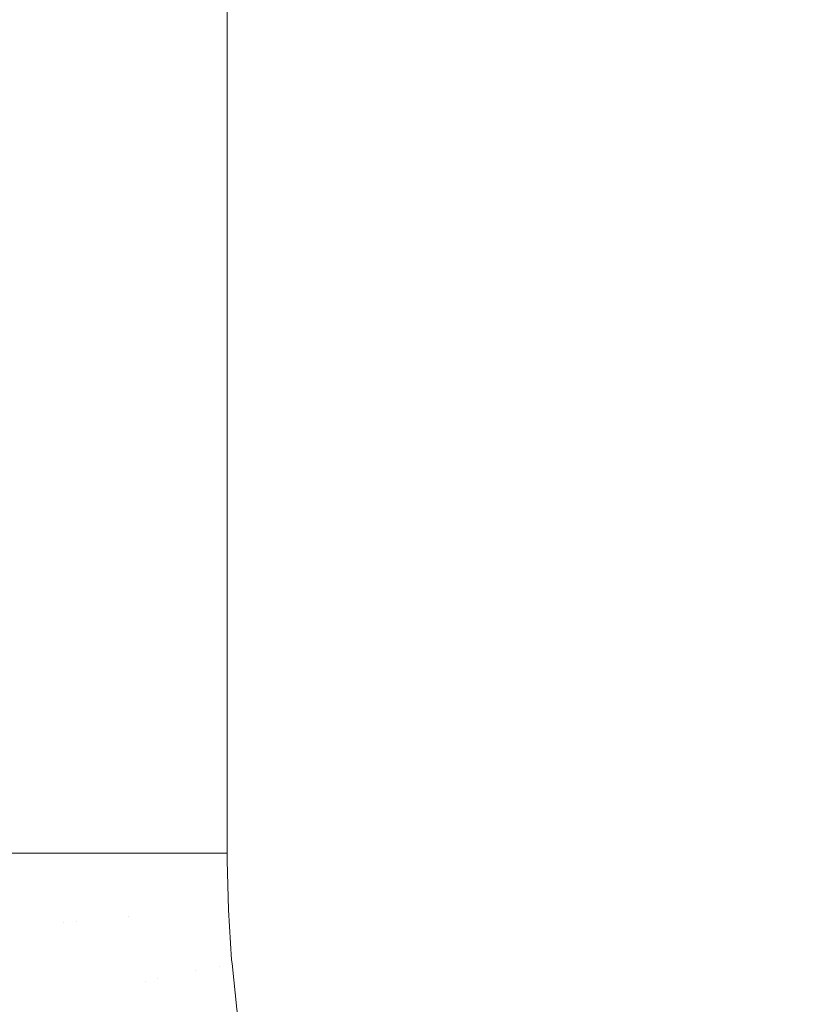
# Model space of a CAD drawing. Header units: centimetres. Extents: x -17.1 to 18.2, y 3.4 to 5.2.
# Tile 137 of 256: x -5.1902 to -5.0954, y 3.8821 to 4.0002. Entities that reach past the tile are written whole.
import ezdxf

# ---------------------------------------------------------------- set-up
doc = ezdxf.new("R2010")
doc.units = ezdxf.units.CM
doc.header["$LTSCALE"] = 2.54
doc.layers.add('Lucido design-1', color=7, linetype='Continuous')

# ---------------------------------------------------------------- blocks, each defined once
blk = doc.blocks.new('Gruppo-4-1')
at = {"color": 7, "linetype": 'Continuous', "lineweight": 9}
blk.add_3dface([(-17.02031, 5.10021, -1872.21551), (-17.02031, 3.50021, -1872.21551), (18.14723, 3.50021, -1872.21551), (18.14723, 5.10021, -1872.21551)], dxfattribs=at)
for points, invisible_edges in [([(-5.19204, 5.10021, -1872.624), (-5.19004, 5.10021, -1872.62273), (-5.19004, 3.90021, -1872.62273), (-5.19123, 3.90021, -1872.62349)], 10), ([(-5.18807, 3.90021, -1872.62159), (-5.18818, 3.90021, -1872.62165), (-5.19004, 5.10021, -1872.62273), (-5.18905, 5.10021, -1872.62216)], 10), ([(-5.18818, 3.90021, -1872.62165), (-5.19004, 3.90021, -1872.62273), (-5.19004, 5.10021, -1872.62273)], 10), ([(-5.18905, 5.10021, -1872.62216), (-5.18807, 5.10021, -1872.62159), (-5.18807, 3.90021, -1872.62159)], 10), ([(-5.18807, 3.90021, -1872.62159), (-5.18807, 5.10021, -1872.62159), (-5.18611, 5.10021, -1872.62056), (-5.18611, 3.90021, -1872.62056)], 5), ([(-5.1851, 3.90021, -1872.62008), (-5.18611, 3.90021, -1872.62056), (-5.18611, 5.10021, -1872.62056), (-5.18515, 5.10021, -1872.62011)], 10), ([(-5.18515, 5.10021, -1872.62011), (-5.18417, 5.10021, -1872.61964), (-5.18417, 3.90021, -1872.61964), (-5.1851, 3.90021, -1872.62008)], 10), ([(-5.18417, 5.10021, -1872.61964), (-5.18225, 5.10021, -1872.61883), (-5.18225, 3.90021, -1872.61883), (-5.18356, 3.90021, -1872.61938)], 10), ([(-5.18356, 3.90021, -1872.61938), (-5.18417, 3.90021, -1872.61964), (-5.18417, 5.10021, -1872.61964)], 10), ([(-5.18034, 3.90021, -1872.61811), (-5.18047, 3.90021, -1872.61816), (-5.18225, 5.10021, -1872.61883), (-5.18136, 5.10021, -1872.6185)], 10), ([(-5.18047, 3.90021, -1872.61816), (-5.18225, 3.90021, -1872.61883), (-5.18225, 5.10021, -1872.61883)], 10), ([(-5.18136, 5.10021, -1872.6185), (-5.18034, 5.10021, -1872.61811), (-5.18034, 3.90021, -1872.61811)], 10), ([(-5.18034, 3.90021, -1872.61811), (-5.18034, 5.10021, -1872.61811), (-5.17844, 5.10021, -1872.61749), (-5.17844, 3.90021, -1872.61749)], 5), ([(-5.17844, 5.10021, -1872.61749), (-5.17655, 5.10021, -1872.61696), (-5.17655, 3.90021, -1872.61696), (-5.17739, 3.90021, -1872.61719)], 10), ([(-5.17739, 3.90021, -1872.61719), (-5.17844, 3.90021, -1872.61749), (-5.17844, 5.10021, -1872.61749)], 10), ([(-5.17655, 5.10021, -1872.61696), (-5.17467, 5.10021, -1872.61651), (-5.17467, 3.90021, -1872.61651), (-5.17585, 3.90021, -1872.61679)], 10), ([(-5.17585, 3.90021, -1872.61679), (-5.17655, 3.90021, -1872.61696), (-5.17655, 5.10021, -1872.61696)], 10), ([(-5.17467, 5.10021, -1872.61651), (-5.1728, 5.10021, -1872.61615), (-5.1728, 3.90021, -1872.61615), (-5.17432, 3.90021, -1872.61644)], 10), ([(-5.17432, 3.90021, -1872.61644), (-5.17467, 3.90021, -1872.61651), (-5.17467, 5.10021, -1872.61651)], 10), ([(-5.1728, 3.90021, -1872.61615), (-5.1728, 5.10021, -1872.61615), (-5.17093, 5.10021, -1872.61587), (-5.17093, 3.90021, -1872.61587)], 5), ([(-5.17093, 5.10021, -1872.61587), (-5.16906, 5.10021, -1872.61567), (-5.16906, 3.90021, -1872.61567), (-5.16978, 3.90021, -1872.61575)], 10), ([(-5.16978, 3.90021, -1872.61575), (-5.17093, 3.90021, -1872.61587), (-5.17093, 5.10021, -1872.61587)], 10), ([(-5.16906, 3.90021, -1872.61567), (-5.16906, 5.10021, -1872.61567), (-5.1672, 5.10021, -1872.61555), (-5.1672, 3.90021, -1872.61555)], 5), ([(-5.16681, 3.90021, -1872.61555), (-5.1672, 3.90021, -1872.61555), (-5.1672, 5.10021, -1872.61555), (-5.16638, 5.10021, -1872.61554)], 10), ([(-5.16638, 5.10021, -1872.61554), (-5.16534, 5.10021, -1872.61551), (-5.16534, 3.90021, -1872.61551), (-5.16681, 3.90021, -1872.61555)], 8), ([(-5.16534, 5.10021, -1872.61551), (6.29226, 3.90021, -1872.61551), (6.29215, 3.8943, -1872.61551)], 9), ([(-5.16534, 5.10021, -1872.61551), (6.29226, 5.10021, -1872.61551), (6.29226, 3.90021, -1872.61551)], 8), ([(6.29215, 3.8943, -1872.61551), (6.29176, 3.88793, -1872.61551), (6.29166, 3.88694, -1872.61551), (-5.16534, 5.10021, -1872.61551)], 12), ([(-5.16534, 3.90021, -1872.61551), (-5.16534, 5.10021, -1872.61551), (6.29166, 3.88694, -1872.61551)], 10), ([(-5.19123, 3.90021, -1872.62349), (-5.19004, 3.90021, -1872.62273), (-5.18953, 3.89139, -1872.62254), (-5.19105, 3.89125, -1872.62348)], 14), ([(-5.188, 3.89154, -1872.62165), (-5.18953, 3.89139, -1872.62254), (-5.19004, 3.90021, -1872.62273), (-5.18818, 3.90021, -1872.62165)], 11), ([(-5.188, 3.89154, -1872.62165), (-5.18818, 3.90021, -1872.62165), (-5.18807, 3.90021, -1872.62159)], 9), ([(-5.18807, 3.90021, -1872.62159), (-5.18611, 3.90021, -1872.62056), (-5.18646, 3.89169, -1872.62083), (-5.188, 3.89154, -1872.62165)], 14), ([(-5.18493, 3.89184, -1872.62007), (-5.18646, 3.89169, -1872.62083), (-5.18611, 3.90021, -1872.62056)], 11), ([(-5.18611, 3.90021, -1872.62056), (-5.1851, 3.90021, -1872.62008), (-5.18493, 3.89184, -1872.62007)], 10), ([(-5.18493, 3.89184, -1872.62007), (-5.1851, 3.90021, -1872.62008), (-5.18417, 3.90021, -1872.61964)], 9), ([(-5.18417, 3.90021, -1872.61964), (-5.18338, 3.89199, -1872.61937), (-5.18493, 3.89184, -1872.62007)], 11), ([(-5.18417, 3.90021, -1872.61964), (-5.18356, 3.90021, -1872.61938), (-5.18338, 3.89199, -1872.61937)], 10), ([(-5.18184, 3.89214, -1872.61874), (-5.18338, 3.89199, -1872.61937), (-5.18356, 3.90021, -1872.61938), (-5.18225, 3.90021, -1872.61883)], 11), ([(-5.18225, 3.90021, -1872.61883), (-5.18047, 3.90021, -1872.61816), (-5.1803, 3.89229, -1872.61816), (-5.18184, 3.89214, -1872.61874)], 14), ([(-5.1803, 3.89229, -1872.61816), (-5.18047, 3.90021, -1872.61816), (-5.18034, 3.90021, -1872.61811)], 9), ([(-5.18034, 3.90021, -1872.61811), (-5.17844, 3.90021, -1872.61749), (-5.17876, 3.89244, -1872.61764), (-5.1803, 3.89229, -1872.61816)], 14), ([(-5.17844, 3.90021, -1872.61749), (-5.17739, 3.90021, -1872.61719), (-5.17723, 3.89259, -1872.61718), (-5.17876, 3.89244, -1872.61764)], 14), ([(-5.17723, 3.89259, -1872.61718), (-5.17739, 3.90021, -1872.61719), (-5.17655, 3.90021, -1872.61696)], 9), ([(-5.17655, 3.90021, -1872.61696), (-5.1767, 3.88452, -1872.61718), (-5.17723, 3.89259, -1872.61718)], 11), ([(-5.17517, 3.88483, -1872.61678), (-5.1767, 3.88452, -1872.61718), (-5.17655, 3.90021, -1872.61696)], 11), ([(-5.17655, 3.90021, -1872.61696), (-5.17585, 3.90021, -1872.61679), (-5.17517, 3.88483, -1872.61678)], 10), ([(-5.17517, 3.88483, -1872.61678), (-5.17585, 3.90021, -1872.61679), (-5.17467, 3.90021, -1872.61651)], 9), ([(-5.17467, 3.90021, -1872.61651), (-5.17432, 3.90021, -1872.61644), (-5.17366, 3.88514, -1872.61644), (-5.17517, 3.88483, -1872.61678)], 14), ([(-5.17215, 3.88544, -1872.61615), (-5.17366, 3.88514, -1872.61644), (-5.17432, 3.90021, -1872.61644), (-5.1728, 3.90021, -1872.61615)], 11), ([(-5.1728, 3.90021, -1872.61615), (-5.17093, 3.90021, -1872.61587), (-5.17065, 3.88574, -1872.61592), (-5.17215, 3.88544, -1872.61615)], 14), ([(-5.16916, 3.88605, -1872.61574), (-5.17065, 3.88574, -1872.61592), (-5.17093, 3.90021, -1872.61587), (-5.16978, 3.90021, -1872.61575)], 11), ([(-5.16916, 3.88605, -1872.61574), (-5.16978, 3.90021, -1872.61575), (-5.16906, 3.90021, -1872.61567)], 9), ([(-5.16906, 3.90021, -1872.61567), (-5.16768, 3.88635, -1872.61561), (-5.16916, 3.88605, -1872.61574)], 11), ([(-5.16768, 3.88635, -1872.61561), (-5.16906, 3.90021, -1872.61567), (-5.1672, 3.90021, -1872.61555)], 9), ([(-5.1672, 3.90021, -1872.61555), (-5.16681, 3.90021, -1872.61555), (-5.16621, 3.88664, -1872.61554), (-5.16768, 3.88635, -1872.61561)], 14), ([(-5.16681, 3.90021, -1872.61555), (-5.16534, 3.90021, -1872.61551), (-5.16533, 3.89931, -1872.61551)], 8), ([(-5.16533, 3.89931, -1872.61551), (-5.16518, 3.89338, -1872.61551), (-5.16621, 3.88664, -1872.61554), (-5.16681, 3.90021, -1872.61555)], 14), ([(-5.16533, 3.89931, -1872.61551), (-5.16534, 3.90021, -1872.61551), (6.29166, 3.88694, -1872.61551)], 10), ([(-5.16518, 3.89338, -1872.61551), (-5.16533, 3.89931, -1872.61551), (6.29166, 3.88694, -1872.61551)], 10), ([(-5.16518, 3.89338, -1872.61551), (-5.16479, 3.88737, -1872.61551), (-5.16621, 3.88664, -1872.61554)], 10), ([(6.29166, 3.88694, -1872.61551), (-5.16474, 3.88694, -1872.61551), (-5.16479, 3.88737, -1872.61551), (-5.16518, 3.89338, -1872.61551)], 9), ([(-5.188, 3.89154, -1872.62165), (-5.18646, 3.89169, -1872.62083), (-5.18587, 3.88267, -1872.62083), (-5.18739, 3.88236, -1872.62165)], 15), ([(-5.18434, 3.88298, -1872.62007), (-5.18587, 3.88267, -1872.62083), (-5.18646, 3.89169, -1872.62083), (-5.18493, 3.89184, -1872.62007)], 15), ([(-5.18493, 3.89184, -1872.62007), (-5.18338, 3.89199, -1872.61937), (-5.18281, 3.88329, -1872.61937), (-5.18434, 3.88298, -1872.62007)], 15), ([(-5.18128, 3.88359, -1872.61874), (-5.18281, 3.88329, -1872.61937), (-5.18338, 3.89199, -1872.61937), (-5.18184, 3.89214, -1872.61874)], 15), ([(-5.18184, 3.89214, -1872.61874), (-5.1803, 3.89229, -1872.61816), (-5.17975, 3.8839, -1872.61816), (-5.18128, 3.88359, -1872.61874)], 15), ([(-5.17822, 3.88421, -1872.61764), (-5.17975, 3.8839, -1872.61816), (-5.1803, 3.89229, -1872.61816), (-5.17876, 3.89244, -1872.61764)], 15), ([(-5.17876, 3.89244, -1872.61764), (-5.17723, 3.89259, -1872.61718), (-5.1767, 3.88452, -1872.61718), (-5.17822, 3.88421, -1872.61764)], 15), ([(-5.19105, 3.89125, -1872.62348), (-5.18953, 3.89139, -1872.62254), (-5.18891, 3.88205, -1872.62254), (-5.19042, 3.88175, -1872.62348)], 15), ([(-5.18739, 3.88236, -1872.62165), (-5.18891, 3.88205, -1872.62254), (-5.18953, 3.89139, -1872.62254), (-5.188, 3.89154, -1872.62165)], 15), ([(-5.16479, 3.88737, -1872.61551), (-5.16474, 3.88694, -1872.61551), (-5.16621, 3.88664, -1872.61554)], 10), ([(-5.16621, 3.88664, -1872.61554), (-5.16474, 3.88694, -1872.61551), (-5.16416, 3.88146, -1872.61551)], 9), ([(-5.16332, 3.8757, -1872.61551), (-5.16416, 3.88146, -1872.61551), (-5.16474, 3.88694, -1872.61551), (6.29166, 3.88694, -1872.61551)], 12), ([(6.29166, 3.88694, -1872.61551), (-5.16266, 3.87222, -1872.61551), (-5.16332, 3.8757, -1872.61551)], 9), ([(-5.16266, 3.87222, -1872.61551), (6.29166, 3.88694, -1872.61551), (6.29111, 3.88164, -1872.61551)], 9), ([(-5.16696, 3.87033, -1872.61574), (-5.1684, 3.8697, -1872.61592), (-5.17065, 3.88574, -1872.61592), (-5.16916, 3.88605, -1872.61574)], 15), ([(-5.16916, 3.88605, -1872.61574), (-5.16768, 3.88635, -1872.61561), (-5.16552, 3.87096, -1872.61561), (-5.16696, 3.87033, -1872.61574)], 15), ([(-5.1641, 3.87159, -1872.61554), (-5.16552, 3.87096, -1872.61561), (-5.16768, 3.88635, -1872.61561), (-5.16621, 3.88664, -1872.61554)], 15), ([(-5.1641, 3.87159, -1872.61554), (-5.16621, 3.88664, -1872.61554), (-5.16416, 3.88146, -1872.61551), (-5.16332, 3.8757, -1872.61551)], 11), ([(-5.17573, 3.87602, -1872.61718), (-5.1767, 3.88452, -1872.61718), (-5.17517, 3.88483, -1872.61678), (-5.17423, 3.87649, -1872.61678)], 15), ([(-5.17423, 3.87649, -1872.61678), (-5.17517, 3.88483, -1872.61678), (-5.17366, 3.88514, -1872.61644)], 11), ([(-5.17366, 3.88514, -1872.61644), (-5.17131, 3.86841, -1872.61644), (-5.17423, 3.87649, -1872.61678)], 11), ([(-5.16985, 3.86906, -1872.61615), (-5.17131, 3.86841, -1872.61644), (-5.17366, 3.88514, -1872.61644), (-5.17215, 3.88544, -1872.61615)], 15), ([(-5.17215, 3.88544, -1872.61615), (-5.17065, 3.88574, -1872.61592), (-5.1684, 3.8697, -1872.61592), (-5.16985, 3.86906, -1872.61615)], 15), ([(-5.18026, 3.87459, -1872.61874), (-5.18177, 3.87411, -1872.61937), (-5.18281, 3.88329, -1872.61937), (-5.18128, 3.88359, -1872.61874)], 15), ([(-5.18128, 3.88359, -1872.61874), (-5.17975, 3.8839, -1872.61816), (-5.17875, 3.87506, -1872.61816), (-5.18026, 3.87459, -1872.61874)], 15), ([(-5.17724, 3.87554, -1872.61764), (-5.17875, 3.87506, -1872.61816), (-5.17975, 3.8839, -1872.61816), (-5.17822, 3.88421, -1872.61764)], 15), ([(-5.17822, 3.88421, -1872.61764), (-5.1767, 3.88452, -1872.61718), (-5.17573, 3.87602, -1872.61718), (-5.17724, 3.87554, -1872.61764)], 15), ([(-5.1863, 3.87268, -1872.62165), (-5.1878, 3.87221, -1872.62254), (-5.18891, 3.88205, -1872.62254), (-5.18739, 3.88236, -1872.62165)], 15), ([(-5.18739, 3.88236, -1872.62165), (-5.18587, 3.88267, -1872.62083), (-5.18479, 3.87316, -1872.62083), (-5.1863, 3.87268, -1872.62165)], 15), ([(-5.18328, 3.87363, -1872.62007), (-5.18479, 3.87316, -1872.62083), (-5.18587, 3.88267, -1872.62083), (-5.18434, 3.88298, -1872.62007)], 15), ([(-5.18434, 3.88298, -1872.62007), (-5.18281, 3.88329, -1872.61937), (-5.18177, 3.87411, -1872.61937), (-5.18328, 3.87363, -1872.62007)], 15)]:
    blk.add_3dface(points, dxfattribs=dict(at, invisible_edges=invisible_edges))
blk = doc.blocks.new('Gruppo-5-1')
at = {"color": 7}
blk.add_blockref('Gruppo-4-1', (0, 0), dxfattribs=at)

msp = doc.modelspace()

# ---------------------------------------------------------------- block references
at = {"layer": 'Lucido design-1', "color": 7}
msp.add_blockref('Gruppo-5-1', (0, 0), dxfattribs=at)

doc.saveas('drawing.dxf')
